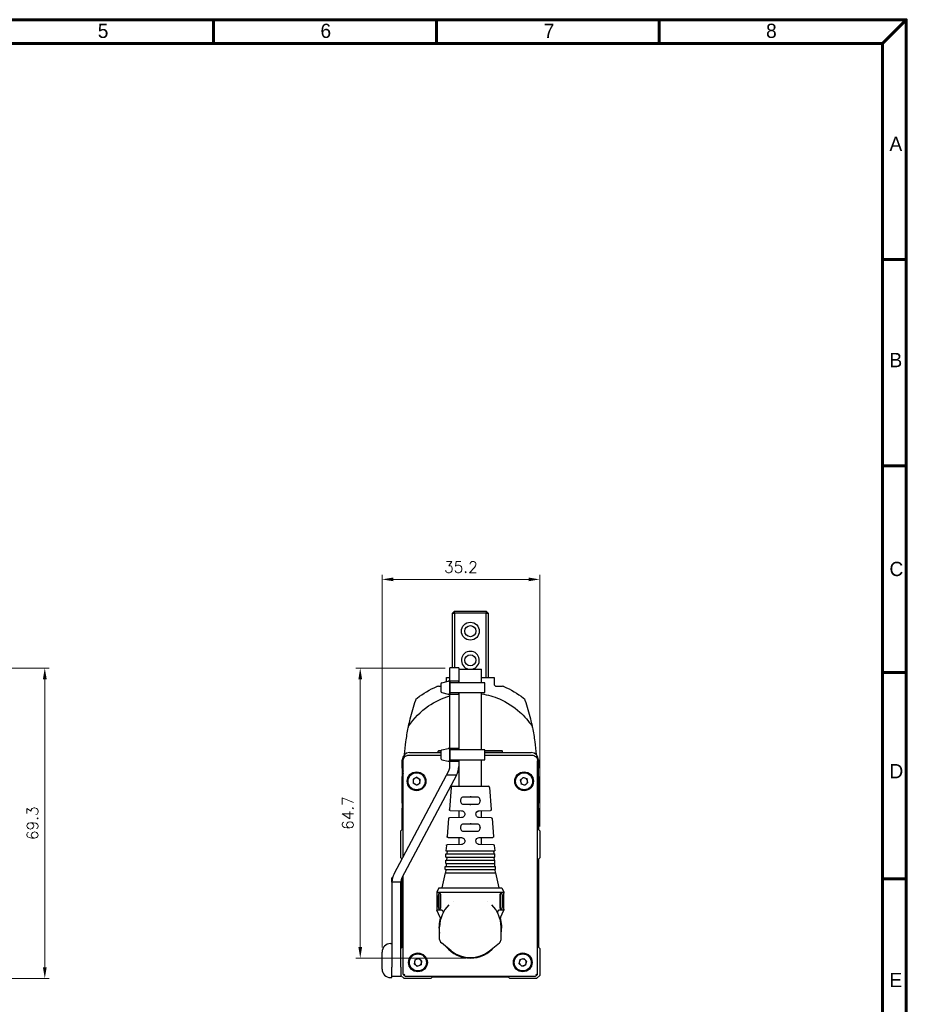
# Model space of a CAD drawing. Header units: millimetres. Extents: x 399 to 6076, y -1991 to 1602.
# Tile 111 of 256: x 5340 to 5538, y -826 to -606. Entities that reach past the tile are written whole.
import ezdxf

# ---------------------------------------------------------------- set-up
doc = ezdxf.new("R2010")
doc.units = ezdxf.units.MM
doc.layers.add('AM_5', color=3, linetype='Continuous', lineweight=25)
doc.layers.add('可見 (ISO)', color=7, linetype='Continuous', lineweight=25)
doc.layers.add('BORDER', color=7, linetype='Continuous')
doc.styles.add('尺寸標註', font='romans.shx', dxfattribs={"bigfont": 'CHINESET.SHX'})
doc.styles.add('標題欄', font='txt')
doc.dimstyles.new('CNS1$0', dxfattribs={"dimtxt": 2.5, "dimasz": 2.5, "dimexe": 1, "dimexo": 1, "dimgap": 1.5, "dimtad": 1, "dimtoh": 1, "dimdec": 1, "dimdsep": 46, "dimtxsty": '尺寸標註', "dimcen": 0, "dimclrd": 2, "dimclre": 2, "dimclrt": 1, "dimadec": 0, "dimazin": 2, "dimtp": 0.1, "dimtm": 0.1, "dimtfac": 0.71, "dimtdec": 1, "dimtmove": 0, "dimatfit": 0, "dimfxl": 0, "dimlwd": 13, "dimlwe": 13, "dimarcsym": 0})

# ---------------------------------------------------------------- blocks, each defined once
blk = doc.blocks.new('A4-英文圖框-橫式')
at = {"layer": 'BORDER', "color": 123, "linetype": 'Continuous', "lineweight": 60, "ltscale": 25.4}
for p, q in [((2400.45, 183.5), (2400.45, 188.79)), ((2450.2, 183.5), (2450.2, 188.79)), ((2499.95, 183.5), (2499.95, 188.79)), ((2549.79, 183.5), (2555.09, 188.79)), ((2151.7, 183.5), (2549.79, 183.5)), ((2549.79, 183.5), (2549.79, -95.06)), ((2549.79, 135.31), (2555.09, 135.31)), ((2549.79, 89.23), (2555.09, 89.23)), ((2549.79, 43.16), (2555.09, 43.16)), ((2549.79, -2.91), (2555.09, -2.91))]:
    blk.add_line(p, q, dxfattribs=at)
blk.add_lwpolyline([(2151.7, 188.79), (2555.09, 188.79), (2555.09, -95.06), (2151.7, -95.06)], close=True, dxfattribs=at)
at = {"color": 60, "style": '標題欄'}
for s, p in [('5', (2374.61, 184.72)), ('6', (2424.32, 184.72)), ('7', (2474.15, 184.72)), ('8', (2523.79, 184.72)), ('A', (2551.33, 159.51)), ('B', (2551.33, 111.26)), ('C', (2551.33, 64.66)), ('D', (2551.33, 19.54)), ('E', (2551.33, -27.06))]:
    blk.add_text(s, height=3.18, dxfattribs=at).set_placement(p)
at = {"color": 3, "style": '標題欄'}
for s, p in [('7', (2474.15, 184.72)), ('A', (2551.33, 159.51)), ('B', (2551.33, 111.26)), ('C', (2551.33, 64.66)), ('D', (2551.33, 19.54)), ('E', (2551.33, -27.06))]:
    blk.add_text(s, height=3.18, dxfattribs=at).set_placement(p)
blk = doc.blocks.new('*D454')
at = {"layer": 'AM_5', "color": 2, "lineweight": 13}
for p, q in [((5334.71, -750.96), (5346.71, -750.96)), ((5345.71, -753.46), (5345.71, -817.74)), ((5302.14, -820.24), (5346.71, -820.24))]:
    blk.add_line(p, q, dxfattribs=at)
at = {"layer": 'AM_5', "color": 2}
for points in [[(5345.29, -753.46), (5346.13, -753.46), (5345.71, -750.96)], [(5345.29, -817.74), (5346.13, -817.74), (5345.71, -820.24)]]:
    blk.add_solid(points, dxfattribs=at)
at = {"layer": 'Defpoints', "color": 0}
for p in [(5333.71, -750.96), (5301.14, -820.24), (5345.71, -820.24)]:
    blk.add_point(p, dxfattribs=at)
at = {"layer": 'AM_5', "color": 1, "insert": (5342.96, -785.6), "char_height": 2.5, "attachment_point": 5, "rotation": 90, "style": '尺寸標註'}
blk.add_mtext('69.3', dxfattribs=at)
blk = doc.blocks.new('*D456')
at = {"layer": 'AM_5', "color": 2, "lineweight": 13}
for p, q in [((5421, -813.34), (5421, -730.19)), ((5453.7, -731.19), (5423.5, -731.19)), ((5456.2, -786.29), (5456.2, -730.19))]:
    blk.add_line(p, q, dxfattribs=at)
at = {"layer": 'AM_5', "color": 2}
for points in [[(5423.5, -730.77), (5423.5, -731.6), (5421, -731.19)], [(5453.7, -730.77), (5453.7, -731.6), (5456.2, -731.19)]]:
    blk.add_solid(points, dxfattribs=at)
at = {"layer": 'Defpoints', "color": 0}
for p in [(5421, -731.19), (5456.2, -787.29), (5421, -814.34)]:
    blk.add_point(p, dxfattribs=at)
at = {"layer": 'AM_5', "color": 1, "insert": (5438.6, -728.44), "char_height": 2.5, "attachment_point": 5, "style": '尺寸標註'}
blk.add_mtext('35.2', dxfattribs=at)
blk = doc.blocks.new('*D457')
at = {"layer": 'AM_5', "color": 2, "lineweight": 13}
for p, q in [((5435.11, -750.96), (5415.12, -750.96)), ((5416.12, -753.46), (5416.12, -813.19)), ((5439.7, -815.69), (5415.12, -815.69))]:
    blk.add_line(p, q, dxfattribs=at)
at = {"layer": 'AM_5', "color": 2}
for points in [[(5415.71, -753.46), (5416.54, -753.46), (5416.12, -750.96)], [(5415.71, -813.19), (5416.54, -813.19), (5416.12, -815.69)]]:
    blk.add_solid(points, dxfattribs=at)
at = {"layer": 'Defpoints', "color": 0}
for p in [(5436.11, -750.96), (5416.12, -815.69), (5440.7, -815.69)]:
    blk.add_point(p, dxfattribs=at)
at = {"layer": 'AM_5', "color": 1, "insert": (5413.37, -783.32), "char_height": 2.5, "attachment_point": 5, "rotation": 90, "style": '尺寸標註'}
blk.add_mtext('64.7', dxfattribs=at)

msp = doc.modelspace()

# ---------------------------------------------------------------- linework, layer by layer
for p, q in [((5434.11, -754.539), (5434.11, -756.139)), ((5434.351, -754.244), (5435.751, -753.9)), ((5436.11, -754.194), (5436.11, -756.484)), ((5434.325, -756.427), (5435.725, -756.772)), ((5434.11, -769.539), (5434.11, -771.139)), ((5434.351, -769.244), (5435.751, -768.9)), ((5436.11, -769.194), (5436.11, -771.484)), ((5434.325, -771.427), (5435.725, -771.772))]:
    msp.add_line(p, q)
for points in [[(5436.11, -754.237), (5436.11, -756.441), (5443.903, -756.441), (5443.903, -754.237)], [(5436.11, -769.237), (5436.11, -771.441), (5443.903, -771.441), (5443.903, -769.237)]]:
    msp.add_lwpolyline(points, close=True)
for centre, start, end in [((5434.41, -754.539), 101.30993, 180), ((5435.81, -754.194), 0, 101.30993), ((5434.41, -756.139), 180, 253.67936), ((5435.81, -756.484), 253.67936, 0), ((5435.81, -769.194), 0, 101.30993), ((5434.41, -769.539), 101.30993, 180), ((5434.41, -771.139), 180, 253.67936), ((5435.81, -771.484), 253.67936, 0)]:
    msp.add_arc(centre, 0.3, start, end)
at = {"layer": '可見 (ISO)'}
for p, q in [((5436.699, -738.742), (5437.199, -738.242)), ((5436.699, -750.958), (5436.699, -738.742)), ((5436.699, -738.742), (5437.199, -738.742)), ((5437.199, -738.242), (5444.199, -738.242)), ((5437.199, -738.742), (5437.199, -738.242)), ((5444.199, -738.742), (5437.199, -738.742)), ((5437.199, -738.742), (5437.199, -750.958)), ((5444.199, -738.242), (5444.199, -738.742)), ((5444.199, -738.242), (5444.699, -738.742)), ((5444.199, -753.042), (5444.199, -738.742)), ((5444.199, -738.742), (5444.699, -738.742)), ((5444.699, -738.742), (5444.699, -753.042)), ((5436.11, -751.958), (5436.11, -750.958)), ((5438.11, -750.958), (5436.11, -750.958)), ((5438.11, -750.958), (5438.11, -751.958)), ((5438.199, -751.192), (5443.199, -751.192)), ((5438.199, -754.237), (5438.199, -751.192)), ((5443.199, -754.237), (5443.199, -751.192)), ((5435.399, -753.986), (5435.399, -753.042)), ((5435.399, -753.042), (5435.868, -753.042)), ((5435.868, -753.042), (5436.11, -753.042)), ((5436.11, -753.539), (5436.11, -751.958)), ((5438.11, -751.958), (5438.11, -753.539)), ((5438.11, -753.042), (5438.199, -753.042)), ((5443.199, -753.042), (5445.529, -753.042)), ((5445.529, -753.042), (5445.999, -753.042)), ((5445.999, -753.042), (5445.999, -754.542)), ((5433.594, -755.042), (5434.11, -755.042)), ((5436.11, -753.839), (5436.11, -753.539)), ((5436.11, -753.839), (5438.11, -753.839)), ((5436.11, -753.839), (5436.11, -754.139)), ((5436.11, -756.539), (5436.11, -754.139)), ((5438.11, -753.539), (5438.11, -753.839)), ((5438.11, -754.139), (5438.11, -753.839)), ((5438.11, -754.139), (5438.11, -754.237)), ((5446.499, -755.042), (5447.803, -755.042)), ((5436.11, -756.539), (5436.11, -756.839)), ((5436.11, -757.139), (5436.11, -756.839)), ((5438.11, -756.839), (5436.11, -756.839)), ((5436.11, -768.539), (5436.11, -757.139)), ((5438.11, -756.441), (5438.11, -756.539)), ((5438.11, -756.839), (5438.11, -756.539)), ((5438.11, -756.839), (5438.11, -757.139)), ((5438.11, -757.139), (5438.11, -768.539)), ((5438.199, -769.237), (5438.199, -756.441)), ((5443.199, -769.237), (5443.199, -756.441)), ((5436.11, -768.839), (5436.11, -768.539)), ((5436.11, -768.839), (5436.11, -769.139)), ((5436.11, -768.839), (5438.11, -768.839)), ((5438.11, -767.242), (5438.199, -767.242)), ((5438.11, -768.539), (5438.11, -768.839)), ((5438.11, -769.139), (5438.11, -768.839)), ((5427.099, -769.842), (5434.11, -769.842)), ((5433.699, -769.342), (5433.499, -769.542)), ((5433.499, -769.842), (5433.499, -769.542)), ((5434.11, -769.542), (5433.499, -769.542)), ((5433.699, -769.342), (5434.183, -769.342)), ((5436.11, -771.539), (5436.11, -769.139)), ((5438.11, -769.139), (5438.11, -769.237)), ((5444.099, -769.342), (5443.899, -769.542)), ((5447.899, -769.542), (5443.899, -769.542)), ((5443.899, -769.842), (5443.899, -769.542)), ((5443.903, -769.842), (5454.299, -769.842)), ((5444.099, -769.342), (5447.699, -769.342)), ((5447.699, -769.342), (5447.899, -769.542)), ((5447.899, -769.842), (5447.899, -769.542)), ((5425.499, -773.325), (5425.499, -771.442)), ((5425.682, -793.072), (5425.682, -771.675)), ((5436.11, -771.539), (5436.11, -771.839)), ((5436.11, -772.139), (5436.11, -771.839)), ((5438.11, -771.839), (5436.11, -771.839)), ((5436.11, -772.961), (5436.11, -772.139)), ((5438.11, -771.441), (5438.11, -771.539)), ((5438.11, -771.839), (5438.11, -771.539)), ((5438.11, -771.839), (5438.11, -772.139)), ((5438.11, -772.139), (5438.11, -772.961)), ((5438.199, -777.331), (5438.199, -771.441)), ((5443.199, -777.331), (5443.199, -771.441)), ((5455.715, -819.259), (5455.715, -771.675)), ((5455.899, -771.442), (5455.899, -773.325)), ((5423.667, -796.861), (5435.376, -774.839)), ((5437.641, -774.839), (5425.433, -797.8)), ((5425.499, -773.325), (5425.499, -775.158)), ((5425.499, -781.142), (5425.499, -775.158)), ((5428.744, -775.351), (5427.95, -775.757)), ((5428.744, -775.351), (5429.493, -775.836)), ((5435.376, -774.839), (5435.876, -773.9)), ((5437.641, -774.839), (5435.376, -774.839)), ((5451.846, -775.979), (5452.499, -775.372)), ((5452.499, -775.372), (5453.352, -775.635)), ((5455.899, -775.158), (5455.899, -773.325)), ((5455.899, -775.158), (5455.899, -781.142)), ((5427.95, -775.757), (5427.904, -776.648)), ((5428.653, -777.133), (5427.904, -776.648)), ((5429.447, -776.727), (5428.653, -777.133)), ((5429.447, -776.727), (5429.493, -775.836)), ((5436.426, -777.606), (5436.014, -782.553)), ((5436.725, -777.331), (5444.672, -777.331)), ((5444.971, -777.606), (5445.383, -782.553)), ((5451.846, -775.979), (5452.045, -776.849)), ((5452.898, -777.111), (5452.045, -776.849)), ((5452.898, -777.111), (5453.551, -776.504)), ((5453.551, -776.504), (5453.352, -775.635)), ((5440.699, -779.578), (5440.699, -779.795)), ((5440.699, -779.795), (5440.699, -779.81)), ((5425.499, -781.142), (5425.499, -782.142)), ((5438.516, -780.534), (5438.516, -780.608)), ((5440.699, -781.348), (5440.699, -781.332)), ((5440.699, -781.532), (5440.699, -781.348)), ((5442.881, -780.534), (5442.881, -780.608)), ((5455.899, -782.142), (5455.899, -781.142)), ((5425.682, -782.142), (5425.499, -782.142)), ((5425.682, -782.242), (5425.499, -782.242)), ((5425.499, -786.992), (5425.499, -782.242)), ((5436.211, -782.769), (5438.709, -782.804)), ((5438.199, -784.345), (5438.199, -782.797)), ((5439.449, -783.554), (5439.449, -783.588)), ((5441.949, -783.588), (5441.949, -783.554)), ((5442.688, -782.804), (5445.187, -782.769)), ((5443.199, -784.345), (5443.199, -782.797)), ((5455.899, -782.142), (5455.715, -782.142)), ((5455.715, -782.242), (5455.899, -782.242)), ((5455.899, -782.242), (5455.899, -786.992)), ((5435.847, -784.558), (5435.515, -788.546)), ((5438.709, -784.338), (5436.044, -784.375)), ((5440.699, -785.79), (5440.699, -785.81)), ((5445.353, -784.375), (5442.688, -784.338)), ((5445.55, -784.558), (5445.882, -788.546)), ((5425.199, -787.292), (5425.499, -786.992)), ((5425.199, -793.292), (5425.199, -787.292)), ((5438.516, -786.534), (5438.516, -786.608)), ((5440.699, -787.353), (5440.699, -787.332)), ((5440.699, -787.536), (5440.699, -787.353)), ((5442.881, -786.527), (5442.881, -786.608)), ((5455.899, -786.992), (5456.199, -787.292)), ((5456.199, -787.292), (5456.199, -793.292)), ((5435.347, -790.565), (5435.249, -791.752)), ((5438.709, -790.338), (5435.544, -790.382)), ((5435.712, -788.762), (5438.709, -788.804)), ((5438.199, -790.345), (5438.199, -788.797)), ((5439.449, -789.554), (5439.449, -789.588)), ((5441.949, -789.588), (5441.949, -789.554)), ((5442.688, -788.804), (5445.685, -788.762)), ((5445.853, -790.382), (5442.688, -790.338)), ((5443.199, -790.345), (5443.199, -788.797)), ((5446.05, -790.565), (5446.149, -791.752)), ((5435.249, -791.752), (5446.149, -791.752)), ((5435.249, -792.452), (5446.149, -792.452)), ((5435.249, -793.152), (5435.249, -792.452)), ((5435.516, -791.752), (5435.467, -792.452)), ((5445.881, -791.752), (5445.93, -792.452)), ((5446.149, -793.152), (5446.149, -792.452)), ((5425.438, -793.531), (5425.199, -793.292)), ((5435.074, -795.252), (5446.324, -795.252)), ((5435.074, -795.952), (5435.074, -795.252)), ((5435.199, -793.852), (5446.199, -793.852)), ((5435.199, -794.552), (5435.199, -793.852)), ((5435.199, -794.552), (5446.199, -794.552)), ((5435.249, -793.152), (5446.149, -793.152)), ((5435.32, -794.552), (5435.271, -795.252)), ((5435.418, -793.152), (5435.369, -793.852)), ((5445.979, -793.152), (5446.028, -793.852)), ((5446.077, -794.552), (5446.126, -795.252)), ((5446.199, -794.552), (5446.199, -793.852)), ((5446.324, -795.952), (5446.324, -795.252)), ((5456.199, -793.292), (5455.899, -793.592)), ((5455.899, -793.592), (5455.899, -813.245)), ((5425.682, -819.259), (5425.682, -797.332)), ((5435.074, -796.652), (5434.324, -799.992)), ((5435.074, -795.952), (5446.324, -795.952)), ((5435.074, -796.652), (5446.324, -796.652)), ((5435.222, -795.952), (5435.174, -796.652)), ((5446.175, -795.952), (5446.224, -796.652)), ((5446.324, -796.652), (5447.074, -799.992)), ((5423.325, -797.742), (5423.199, -797.742)), ((5423.199, -798.739), (5423.199, -797.742)), ((5423.199, -798.739), (5423.199, -817.742)), ((5425.199, -798.739), (5423.199, -798.739)), ((5425.199, -817.742), (5425.199, -798.739)), ((5425.499, -813.245), (5425.499, -797.676)), ((5433.699, -799.992), (5433.199, -800.992)), ((5433.199, -800.992), (5448.199, -800.992)), ((5433.199, -800.992), (5433.199, -801.192)), ((5433.215, -801.692), (5433.215, -804.292)), ((5433.627, -804.292), (5433.627, -801.692)), ((5433.699, -799.992), (5447.699, -799.992)), ((5433.947, -804.292), (5433.947, -801.692)), ((5434.065, -801.692), (5434.065, -804.292)), ((5447.332, -804.292), (5447.332, -801.692)), ((5447.451, -804.292), (5447.451, -801.692)), ((5447.699, -799.992), (5448.199, -800.992)), ((5447.77, -801.692), (5447.77, -804.292)), ((5448.182, -804.292), (5448.182, -801.692)), ((5448.199, -800.992), (5448.199, -801.192)), ((5436.904, -803.097), (5436.904, -803.097)), ((5444.493, -803.097), (5444.493, -803.097)), ((5433.199, -804.792), (5433.199, -804.992)), ((5434.336, -804.992), (5433.199, -804.992)), ((5433.938, -806.59), (5433.199, -804.992)), ((5434.934, -804.992), (5434.934, -804.992)), ((5446.463, -804.992), (5446.463, -804.992)), ((5448.199, -804.992), (5447.061, -804.992)), ((5447.459, -806.59), (5448.199, -804.992)), ((5448.199, -804.792), (5448.199, -804.992)), ((5433.849, -811.51), (5433.849, -808.692)), ((5447.549, -811.51), (5447.549, -808.692)), ((5422.899, -812.442), (5423.199, -812.442)), ((5436.429, -814.049), (5434.225, -812.292)), ((5444.968, -814.049), (5447.172, -812.292)), ((5420.999, -818.142), (5420.999, -814.342)), ((5425.199, -813.545), (5425.499, -813.245)), ((5455.899, -813.245), (5456.199, -813.545)), ((5456.199, -813.545), (5456.199, -819.545)), ((5428.301, -816.086), (5428.168, -816.968)), ((5428.168, -816.968), (5428.866, -817.524)), ((5428.301, -816.086), (5429.131, -815.76)), ((5429.696, -817.198), (5428.866, -817.524)), ((5429.829, -816.316), (5429.131, -815.76)), ((5429.829, -816.316), (5429.696, -817.198)), ((5451.761, -816.018), (5451.54, -816.882)), ((5451.54, -816.882), (5452.177, -817.506)), ((5451.761, -816.018), (5452.62, -815.778)), ((5453.258, -816.401), (5452.62, -815.778)), ((5453.258, -816.401), (5453.036, -817.265)), ((5423.199, -819.742), (5423.199, -817.742)), ((5425.199, -817.742), (5425.199, -819.742)), ((5430.917, -817.749), (5430.917, -817.749)), ((5453.036, -817.265), (5452.177, -817.506)), ((5422.899, -820.042), (5423.199, -820.042)), ((5423.199, -819.742), (5425.199, -819.742)), ((5423.199, -820.042), (5423.199, -819.742)), ((5425.896, -820.242), (5425.199, -819.545)), ((5431.896, -820.242), (5425.896, -820.242)), ((5432.196, -819.942), (5431.896, -820.242)), ((5449.201, -819.942), (5432.196, -819.942)), ((5449.501, -820.242), (5449.201, -819.942)), ((5455.501, -820.242), (5449.501, -820.242)), ((5456.199, -819.545), (5455.501, -820.242))]:
    msp.add_line(p, q, dxfattribs=at)
for centre, radius in [((5440.699, -742.742), 2), ((5440.699, -742.742), 1.25), ((5440.699, -749.242), 1.25), ((5428.699, -776.242), 2.1), ((5428.699, -776.242), 1.9), ((5452.699, -776.242), 2.1), ((5452.699, -776.242), 1.9), ((5428.999, -816.642), 2.1), ((5428.999, -816.642), 1.9), ((5452.399, -816.642), 2.1), ((5452.399, -816.642), 1.9)]:
    msp.add_circle(centre, radius, dxfattribs=at)
for centre, radius, start, end in [((5440.699, -749.242), 2, 282.83857, 257.16143), ((5427.099, -771.442), 1.6, 90, 180), ((5454.299, -771.442), 1.6, 0, 90), ((5434.11, -772.961), 2, 332, 0), ((5434.11, -772.961), 4, 332, 0), ((5428.699, -776.242), 0.772, 57.0656, 117.0656), ((5452.699, -776.242), 0.772, 72.89512, 132.89512), ((5428.699, -776.242), 0.773, 177.0656, 237.0656), ((5428.699, -776.242), 0.772, 117.0656, 177.0656), ((5428.699, -776.242), 0.772, 237.0656, 297.0656), ((5428.699, -776.242), 0.772, 297.0656, 357.0656), ((5428.699, -776.242), 0.772, 357.0656, 57.0656), ((5436.725, -777.631), 0.3, 90, 175.2432), ((5444.672, -777.631), 0.3, 4.7568, 90), ((5452.699, -776.242), 0.772, 132.89512, 192.89512), ((5452.699, -776.242), 0.772, 192.89512, 252.89512), ((5452.699, -776.242), 0.772, 252.89512, 312.89512), ((5452.699, -776.242), 0.773, 12.89512, 72.89512), ((5452.699, -776.242), 0.772, 312.89512, 12.89512), ((5427.199, -798.739), 4, 152, 180), ((5427.199, -798.739), 2, 152, 180), ((5440.699, -808.692), 6.85, 134.24562, 180), ((5440.699, -808.692), 6.85, 0, 45.75438), ((5440.699, -808.692), 7, 163.55747, 191.88264), ((5440.699, -808.692), 7, 348.11736, 16.44361), ((5422.899, -814.342), 1.9, 90, 180), ((5434.849, -811.51), 1, 180, 231.44505), ((5446.549, -811.51), 1, 308.55495, 0), ((5440.699, -808.692), 7, 219.56242, 320.43758), ((5440.699, -808.692), 6.85, 231.44505, 308.55495), ((5428.999, -816.642), 0.773, 171.43262, 231.43262), ((5428.999, -816.642), 0.773, 111.43262, 171.43262), ((5428.999, -816.642), 0.773, 51.43262, 111.43262), ((5428.999, -816.642), 0.773, 291.43262, 351.43262), ((5428.999, -816.642), 0.773, 351.43262, 51.43262), ((5452.399, -816.642), 0.772, 165.63629, 225.63629), ((5452.399, -816.642), 0.772, 105.63629, 165.63629), ((5452.399, -816.642), 0.772, 225.63629, 285.63629), ((5452.399, -816.642), 0.772, 45.63629, 105.63629), ((5452.399, -816.642), 0.772, 285.63629, 345.63629), ((5452.399, -816.642), 0.772, 345.63629, 45.63629), ((5422.899, -818.142), 1.9, 180, 270), ((5428.999, -816.642), 0.773, 231.43262, 291.43262)]:
    msp.add_arc(centre, radius, start, end, dxfattribs=at)
for centre, major_axis, ratio, start_param, end_param in [((5433.714, -756.646), (-0.315, 1.585), 0.7835959, 6.1286413, 6.4395151), ((5447.685, -756.634), (0.313, 1.574), 0.7865967, 6.1262564, 6.4383015), ((5426.93, -770.923), (-0.001, 0.5), 0.1513074, 6.2655287, 6.2831854), ((5454.468, -770.923), (0.001, 0.5), 0.1513074, 0, 0.0176566), ((5440.698, -779.832), (2.5, -0.035), 0.0087257, 1.5707818, 2.2327913), ((5440.699, -779.832), (2.5, 0.035), 0.0087257, 0.9088014, 1.5708108), ((5440.698, -781.31), (-2.5, -0.035), 0.0087257, 0.9088014, 1.5708108), ((5440.699, -781.31), (-2.5, 0.035), 0.0087257, 1.5707818, 2.2327913), ((5440.698, -785.832), (2.5, -0.035), 0.0087257, 1.5707818, 2.2327913), ((5440.699, -785.832), (2.5, 0.044), 0.0087242, 0.9086288, 1.570644), ((5440.698, -787.31), (-2.5, -0.035), 0.0087257, 0.9088014, 1.5708108), ((5440.699, -787.31), (-2.5, 0.035), 0.0087257, 1.5707818, 2.2327913), ((5426.182, -819.759), (-0.5, 0.5), 0.0174471, 0.0174613, 0.9648222), ((5455.215, -819.759), (-0.5, -0.5), 0.0174524, 2.1768004, 3.1241367)]:
    msp.add_ellipse(centre, major_axis=major_axis, ratio=ratio, start_param=start_param, end_param=end_param, dxfattribs=at)
for points in [[(5428.838, -757.655), (5430.184, -756.618), (5431.641, -755.772), (5433.209, -755.119)], [(5448.188, -755.119), (5449.756, -755.772), (5451.213, -756.618), (5452.559, -757.655)], [(5428.501, -758.126), (5428.564, -757.94), (5428.681, -757.775), (5428.838, -757.655)], [(5428.501, -758.126), (5428.564, -757.94), (5428.681, -757.775), (5428.838, -757.655)], [(5438.11, -756.746), (5438.139, -756.741), (5438.169, -756.736), (5438.199, -756.732)], [(5452.559, -757.655), (5452.716, -757.775), (5452.833, -757.94), (5452.896, -758.126)], [(5452.559, -757.655), (5452.716, -757.775), (5452.833, -757.94), (5452.896, -758.126)], [(5427.276, -762.333), (5427.623, -760.913), (5428.031, -759.512), (5428.501, -758.126)], [(5452.896, -758.126), (5453.366, -759.512), (5453.774, -760.913), (5454.121, -762.333)], [(5426.911, -763.942), (5426.914, -763.931), (5426.916, -763.92), (5426.918, -763.908)], [(5426.911, -763.942), (5426.914, -763.931), (5426.916, -763.92), (5426.918, -763.908)], [(5426.918, -763.908), (5427.03, -763.377), (5427.15, -762.851), (5427.276, -762.333)], [(5454.121, -762.333), (5454.247, -762.851), (5454.367, -763.377), (5454.479, -763.908)], [(5454.479, -763.908), (5454.481, -763.92), (5454.483, -763.931), (5454.486, -763.942)], [(5454.479, -763.908), (5454.481, -763.92), (5454.483, -763.931), (5454.486, -763.942)], [(5426.93, -770.423), (5429.311, -770.417), (5431.707, -770.412), (5434.11, -770.409)], [(5443.903, -770.406), (5447.44, -770.408), (5450.969, -770.414), (5454.468, -770.423)], [(5434.611, -805.399), (5434.611, -805.399), (5434.611, -805.399), (5434.611, -805.399)]]:
    msp.add_open_spline(points, degree=3, dxfattribs=at)
for points, knots in [([(5445.999, -754.542), (5445.999, -754.605), (5446.011, -754.669), (5446.035, -754.729), (5446.056, -754.782), (5446.088, -754.834), (5446.13, -754.879), (5446.133, -754.883), (5446.137, -754.887), (5446.141, -754.891), (5446.183, -754.934), (5446.236, -754.972), (5446.295, -754.998), (5446.358, -755.027), (5446.429, -755.042), (5446.499, -755.042)], [0, 0, 0, 0, 0.00022361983, 0.00022361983, 0.00022361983, 0.00042230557, 0.00042230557, 0.00042230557, 0.00043923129, 0.00043923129, 0.00043923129, 0.00063345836, 0.00063345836, 0.00063345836, 0.00084461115, 0.00084461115, 0.00084461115, 0.00084461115]), ([(5426.911, -763.942), (5428.134, -762.222), (5429.616, -760.628), (5432.8, -758.445), (5434.425, -757.68), (5436.11, -757.192)], [0, 0, 0, 0, 0.6331429, 0.6331429, 1.1579303, 1.1579303, 1.1579303, 1.1579303]), ([(5443.199, -756.731), (5444.575, -756.944), (5445.932, -757.33), (5448.86, -758.583), (5450.416, -759.578), (5452.787, -761.715), (5453.679, -762.807), (5454.486, -763.942)], [1.871191, 1.871191, 1.871191, 1.871191, 2.2870817, 2.2870817, 2.8266207, 2.8266207, 3.2444598, 3.2444598, 3.2444598, 3.2444598]), ([(5426.003, -770.276), (5426.078, -769.319), (5426.181, -768.363), (5426.455, -766.359), (5426.633, -765.31), (5426.844, -764.268)], [0.03046938, 0.03046938, 0.03046938, 0.03046938, 0.3193476, 0.3193476, 0.63864649, 0.63864649, 0.63864649, 0.63864649]), ([(5426.844, -764.268), (5426.859, -764.197), (5426.873, -764.129), (5426.893, -764.031), (5426.9, -763.995), (5426.909, -763.953), (5426.911, -763.942), (5426.911, -763.942)], [-0.124732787, -0.124732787, -0.124732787, -0.124732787, -0.098290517, -0.098290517, -0.078358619, -0.078358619, -0.062367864, -0.062367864, -0.062367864, -0.062367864]), ([(5454.486, -763.942), (5454.486, -763.942), (5454.486, -763.942), (5454.486, -763.942), (5454.488, -763.953), (5454.497, -763.996), (5454.505, -764.032), (5454.525, -764.13), (5454.539, -764.198), (5454.553, -764.268)], [-0.062367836, -0.062367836, -0.062367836, -0.062367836, -0.062321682, -0.062321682, -0.04628046, -0.04628046, -0.026305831, -0.026305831, -0.000001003, -0.000001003, -0.000001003, -0.000001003]), ([(5454.553, -764.268), (5454.764, -765.31), (5454.942, -766.359), (5455.216, -768.364), (5455.319, -769.319), (5455.394, -770.276)], [0.000001, 0.000001, 0.000001, 0.000001, 0.31935308, 0.31935308, 0.60820136, 0.60820136, 0.60820136, 0.60820136]), ([(5425.682, -771.675), (5425.682, -771.543), (5425.703, -771.409), (5425.787, -771.154), (5425.851, -771.031), (5425.953, -770.896), (5425.974, -770.87), (5426.063, -770.769), (5426.139, -770.702), (5426.334, -770.567), (5426.461, -770.507), (5426.701, -770.439), (5426.815, -770.423), (5426.928, -770.423)], [0, 0, 0, 0, 0.03967403, 0.03967403, 0.08037187, 0.08037187, 0.09040879, 0.09040879, 0.12071236, 0.12071236, 0.16174628, 0.16174628, 0.19585055, 0.19585055, 0.19585055, 0.19585055]), ([(5454.469, -770.423), (5454.601, -770.423), (5454.735, -770.445), (5454.989, -770.53), (5455.113, -770.596), (5455.275, -770.719), (5455.326, -770.764), (5455.395, -770.837), (5455.417, -770.863), (5455.502, -770.968), (5455.557, -771.056), (5455.657, -771.273), (5455.695, -771.409), (5455.713, -771.589), (5455.715, -771.632), (5455.715, -771.675)], [0, 0, 0, 0, 0.0398175, 0.0398175, 0.08085012, 0.08085012, 0.1010636, 0.1010636, 0.1112045, 0.1112045, 0.14182092, 0.14182092, 0.18303135, 0.18303135, 0.19591746, 0.19591746, 0.19591746, 0.19591746]), ([(5439.162, -779.793), (5439.027, -779.792), (5438.884, -779.819), (5438.73, -779.918), (5438.675, -779.974), (5438.599, -780.095), (5438.567, -780.173), (5438.526, -780.347), (5438.516, -780.443), (5438.516, -780.534)], [1.02693899, 1.02693899, 1.02693899, 1.02693899, 1.07774763, 1.07774763, 1.10472953, 1.10472953, 1.13199978, 1.13199978, 1.15927002, 1.15927002, 1.15927002, 1.15927002]), ([(5442.881, -780.534), (5442.881, -780.443), (5442.871, -780.347), (5442.83, -780.173), (5442.799, -780.095), (5442.722, -779.974), (5442.667, -779.918), (5442.513, -779.819), (5442.37, -779.792), (5442.235, -779.793)], [0.57963504, 0.57963504, 0.57963504, 0.57963504, 0.60690528, 0.60690528, 0.63417553, 0.63417553, 0.66115743, 0.66115743, 0.71196607, 0.71196607, 0.71196607, 0.71196607]), ([(5438.516, -780.608), (5438.516, -780.699), (5438.526, -780.795), (5438.567, -780.97), (5438.599, -781.048), (5438.675, -781.169), (5438.73, -781.224), (5438.884, -781.323), (5439.027, -781.349), (5439.162, -781.349)], [0, 0, 0, 0, 0.0273214, 0.0273214, 0.0546428, 0.0546428, 0.08158389, 0.08158389, 0.13233589, 0.13233589, 0.13233589, 0.13233589]), ([(5442.235, -781.349), (5442.37, -781.349), (5442.513, -781.323), (5442.667, -781.224), (5442.722, -781.169), (5442.798, -781.048), (5442.83, -780.97), (5442.871, -780.795), (5442.881, -780.699), (5442.881, -780.608)], [0.44729914, 0.44729914, 0.44729914, 0.44729914, 0.49805114, 0.49805114, 0.52499224, 0.52499224, 0.55231364, 0.55231364, 0.57963504, 0.57963504, 0.57963504, 0.57963504]), ([(5436.211, -782.769), (5436.198, -782.769), (5436.185, -782.768), (5436.147, -782.76), (5436.121, -782.749), (5436.078, -782.719), (5436.059, -782.699), (5436.03, -782.654), (5436.02, -782.628), (5436.013, -782.586), (5436.013, -782.569), (5436.014, -782.553)], [0, 0, 0, 0, 0.003801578, 0.003801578, 0.011767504, 0.011767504, 0.019733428, 0.019733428, 0.027699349, 0.027699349, 0.032618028, 0.032618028, 0.032618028, 0.032618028]), ([(5438.709, -782.804), (5438.8, -782.805), (5438.894, -782.824), (5438.981, -782.859), (5439.068, -782.895), (5439.151, -782.948), (5439.221, -783.016), (5439.291, -783.084), (5439.349, -783.167), (5439.388, -783.26), (5439.428, -783.352), (5439.449, -783.453), (5439.449, -783.554)], [0, 0, 0, 0, 0.25, 0.25, 0.25, 0.5, 0.5, 0.5, 0.75, 0.75, 0.75, 1, 1, 1, 1]), ([(5439.449, -783.588), (5439.449, -783.688), (5439.428, -783.789), (5439.389, -783.88), (5439.351, -783.972), (5439.293, -784.056), (5439.222, -784.125), (5439.152, -784.194), (5439.069, -784.247), (5438.98, -784.283), (5438.892, -784.319), (5438.799, -784.337), (5438.709, -784.338)], [0, 0, 0, 0, 0.25, 0.25, 0.25, 0.5, 0.5, 0.5, 0.75, 0.75, 0.75, 1, 1, 1, 1]), ([(5441.949, -783.554), (5441.949, -783.348), (5442.035, -783.152), (5442.318, -782.879), (5442.505, -782.807), (5442.688, -782.804)], [0, 0, 0, 0, 0.5, 0.5, 1, 1, 1, 1]), ([(5442.688, -784.338), (5442.598, -784.337), (5442.504, -784.318), (5442.416, -784.283), (5442.328, -784.247), (5442.244, -784.193), (5442.174, -784.124), (5442.104, -784.055), (5442.046, -783.971), (5442.008, -783.879), (5441.969, -783.788), (5441.949, -783.687), (5441.949, -783.588)], [0, 0, 0, 0, 0.25, 0.25, 0.25, 0.5, 0.5, 0.5, 0.75, 0.75, 0.75, 1, 1, 1, 1]), ([(5445.383, -782.553), (5445.385, -782.574), (5445.383, -782.596), (5445.373, -782.638), (5445.364, -782.658), (5445.341, -782.695), (5445.326, -782.711), (5445.292, -782.738), (5445.273, -782.749), (5445.242, -782.761), (5445.232, -782.764), (5445.209, -782.768), (5445.198, -782.769), (5445.187, -782.769)], [0, 0, 0, 0, 0.006414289, 0.006414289, 0.012918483, 0.012918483, 0.019419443, 0.019419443, 0.02592052, 0.02592052, 0.029248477, 0.029248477, 0.032674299, 0.032674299, 0.032674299, 0.032674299]), ([(5435.847, -784.558), (5435.849, -784.537), (5435.854, -784.516), (5435.871, -784.476), (5435.883, -784.457), (5435.912, -784.425), (5435.93, -784.411), (5435.967, -784.39), (5435.988, -784.382), (5436.021, -784.376), (5436.032, -784.375), (5436.044, -784.375)], [0, 0, 0, 0, 0.006422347, 0.006422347, 0.012926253, 0.012926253, 0.019427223, 0.019427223, 0.0259283, 0.0259283, 0.029357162, 0.029357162, 0.029357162, 0.029357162]), ([(5439.162, -785.793), (5439.027, -785.792), (5438.884, -785.819), (5438.73, -785.918), (5438.675, -785.974), (5438.599, -786.095), (5438.567, -786.173), (5438.526, -786.347), (5438.516, -786.443), (5438.516, -786.534)], [1.02693899, 1.02693899, 1.02693899, 1.02693899, 1.07774763, 1.07774763, 1.10472953, 1.10472953, 1.13199978, 1.13199978, 1.15927002, 1.15927002, 1.15927002, 1.15927002]), ([(5440.698, -785.574), (5440.698, -785.575), (5440.698, -785.587), (5440.698, -785.613), (5440.698, -785.623), (5440.698, -785.654), (5440.698, -785.674), (5440.698, -785.715), (5440.698, -785.735), (5440.699, -785.764), (5440.699, -785.774), (5440.699, -785.787), (5440.699, -785.79), (5440.699, -785.79)], [0, 0, 0, 0, 0.0002916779, 0.0002916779, 0.0004756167, 0.0004756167, 0.0008656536, 0.0008656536, 0.0013387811, 0.0013387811, 0.0017364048, 0.0017364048, 0.0021021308, 0.0021021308, 0.0021021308, 0.0021021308]), ([(5442.881, -786.527), (5442.881, -786.436), (5442.871, -786.34), (5442.83, -786.165), (5442.799, -786.087), (5442.723, -785.967), (5442.667, -785.911), (5442.513, -785.812), (5442.37, -785.787), (5442.235, -785.788)], [0.57965845, 0.57965845, 0.57965845, 0.57965845, 0.60690808, 0.60690808, 0.63415772, 0.63415772, 0.66112017, 0.66112017, 0.71191188, 0.71191188, 0.71191188, 0.71191188]), ([(5445.353, -784.375), (5445.361, -784.375), (5445.368, -784.376), (5445.382, -784.377), (5445.39, -784.379), (5445.41, -784.384), (5445.423, -784.388), (5445.46, -784.405), (5445.482, -784.422), (5445.517, -784.461), (5445.531, -784.485), (5445.545, -784.526), (5445.549, -784.542), (5445.55, -784.558)], [0, 0, 0, 0, 0.002187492, 0.002187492, 0.004348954, 0.004348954, 0.008496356, 0.008496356, 0.016462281, 0.016462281, 0.024428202, 0.024428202, 0.029346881, 0.029346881, 0.029346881, 0.029346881]), ([(5435.712, -788.762), (5435.699, -788.762), (5435.686, -788.761), (5435.648, -788.753), (5435.623, -788.742), (5435.579, -788.712), (5435.56, -788.692), (5435.531, -788.647), (5435.522, -788.621), (5435.515, -788.579), (5435.514, -788.562), (5435.515, -788.546)], [0, 0, 0, 0, 0.003801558, 0.003801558, 0.011767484, 0.011767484, 0.019733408, 0.019733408, 0.02769933, 0.02769933, 0.032618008, 0.032618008, 0.032618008, 0.032618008]), ([(5438.516, -786.608), (5438.516, -786.699), (5438.526, -786.795), (5438.567, -786.97), (5438.599, -787.048), (5438.675, -787.169), (5438.73, -787.224), (5438.884, -787.323), (5439.027, -787.349), (5439.162, -787.349)], [0, 0, 0, 0, 0.0273214, 0.0273214, 0.0546428, 0.0546428, 0.08158389, 0.08158389, 0.13233589, 0.13233589, 0.13233589, 0.13233589]), ([(5442.235, -787.349), (5442.37, -787.349), (5442.513, -787.323), (5442.667, -787.224), (5442.722, -787.169), (5442.798, -787.048), (5442.83, -786.97), (5442.871, -786.795), (5442.881, -786.699), (5442.881, -786.608)], [0.44729914, 0.44729914, 0.44729914, 0.44729914, 0.49805114, 0.49805114, 0.52499224, 0.52499224, 0.55231364, 0.55231364, 0.57963504, 0.57963504, 0.57963504, 0.57963504]), ([(5445.882, -788.546), (5445.884, -788.567), (5445.882, -788.589), (5445.872, -788.631), (5445.863, -788.651), (5445.84, -788.688), (5445.825, -788.704), (5445.791, -788.732), (5445.772, -788.742), (5445.741, -788.754), (5445.73, -788.757), (5445.708, -788.761), (5445.697, -788.762), (5445.685, -788.762)], [0, 0, 0, 0, 0.006414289, 0.006414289, 0.012918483, 0.012918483, 0.019419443, 0.019419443, 0.02592052, 0.02592052, 0.029248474, 0.029248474, 0.032674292, 0.032674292, 0.032674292, 0.032674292]), ([(5435.347, -790.565), (5435.349, -790.544), (5435.354, -790.523), (5435.371, -790.483), (5435.383, -790.464), (5435.412, -790.432), (5435.43, -790.418), (5435.467, -790.397), (5435.488, -790.389), (5435.521, -790.383), (5435.532, -790.382), (5435.544, -790.382)], [0, 0, 0, 0, 0.006422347, 0.006422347, 0.012926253, 0.012926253, 0.019427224, 0.019427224, 0.0259283, 0.0259283, 0.029357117, 0.029357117, 0.029357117, 0.029357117]), ([(5438.709, -788.804), (5438.802, -788.805), (5438.896, -788.824), (5438.984, -788.86), (5439.071, -788.896), (5439.154, -788.95), (5439.224, -789.018), (5439.293, -789.087), (5439.35, -789.17), (5439.389, -789.262), (5439.428, -789.353), (5439.449, -789.454), (5439.449, -789.554)], [0, 0, 0, 0, 0.25, 0.25, 0.25, 0.5, 0.5, 0.5, 0.75, 0.75, 0.75, 1, 1, 1, 1]), ([(5439.449, -789.588), (5439.449, -789.687), (5439.428, -789.787), (5439.39, -789.878), (5439.352, -789.97), (5439.295, -790.054), (5439.225, -790.123), (5439.154, -790.191), (5439.072, -790.246), (5438.983, -790.282), (5438.894, -790.318), (5438.801, -790.337), (5438.709, -790.338)], [0, 0, 0, 0, 0.25, 0.25, 0.25, 0.5, 0.5, 0.5, 0.75, 0.75, 0.75, 1, 1, 1, 1]), ([(5441.949, -789.554), (5441.949, -789.35), (5442.034, -789.155), (5442.314, -788.881), (5442.503, -788.807), (5442.688, -788.804)], [0, 0, 0, 0, 0.5, 0.5, 1, 1, 1, 1]), ([(5442.688, -790.338), (5442.597, -790.337), (5442.502, -790.318), (5442.414, -790.282), (5442.325, -790.245), (5442.242, -790.191), (5442.172, -790.122), (5442.102, -790.053), (5442.045, -789.969), (5442.007, -789.878), (5441.968, -789.786), (5441.949, -789.687), (5441.949, -789.588)], [0, 0, 0, 0, 0.25, 0.25, 0.25, 0.5, 0.5, 0.5, 0.75, 0.75, 0.75, 1, 1, 1, 1]), ([(5445.853, -790.382), (5445.861, -790.382), (5445.868, -790.383), (5445.882, -790.384), (5445.889, -790.386), (5445.91, -790.39), (5445.923, -790.395), (5445.96, -790.412), (5445.982, -790.429), (5446.017, -790.468), (5446.031, -790.492), (5446.045, -790.533), (5446.048, -790.549), (5446.05, -790.565)], [0, 0, 0, 0, 0.002187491, 0.002187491, 0.004348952, 0.004348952, 0.008496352, 0.008496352, 0.016462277, 0.016462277, 0.024428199, 0.024428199, 0.029346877, 0.029346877, 0.029346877, 0.029346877]), ([(5433.199, -801.192), (5433.199, -801.192), (5433.199, -801.204), (5433.203, -801.255), (5433.205, -801.294), (5433.209, -801.383), (5433.211, -801.439), (5433.214, -801.562), (5433.215, -801.629), (5433.215, -801.692)], [0.075361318, 0.075361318, 0.075361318, 0.075361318, 0.094201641, 0.094201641, 0.113041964, 0.113041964, 0.1318823, 0.1318823, 0.150722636, 0.150722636, 0.150722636, 0.150722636]), ([(5433.627, -801.692), (5433.627, -801.628), (5433.632, -801.561), (5433.651, -801.437), (5433.665, -801.382), (5433.698, -801.293), (5433.72, -801.254), (5433.77, -801.204), (5433.798, -801.192), (5433.852, -801.192), (5433.882, -801.204), (5433.94, -801.255), (5433.967, -801.293), (5434.012, -801.381), (5434.031, -801.436), (5434.058, -801.559), (5434.065, -801.627), (5434.065, -801.692)], [0, 0, 0, 0, 0.01909951, 0.01909951, 0.03819901, 0.03819901, 0.05824073, 0.05824073, 0.07828245, 0.07828245, 0.09866717, 0.09866717, 0.11905189, 0.11905189, 0.13839006, 0.13839006, 0.15772823, 0.15772823, 0.15772823, 0.15772823]), ([(5433.997, -801.353), (5433.982, -801.394), (5433.97, -801.444), (5433.951, -801.56), (5433.947, -801.628), (5433.947, -801.692)], [0.280686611, 0.280686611, 0.280686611, 0.280686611, 0.297739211, 0.297739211, 0.316864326, 0.316864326, 0.316864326, 0.316864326]), ([(5447.332, -801.692), (5447.332, -801.627), (5447.339, -801.559), (5447.366, -801.436), (5447.386, -801.381), (5447.43, -801.293), (5447.457, -801.255), (5447.515, -801.204), (5447.545, -801.192), (5447.599, -801.192), (5447.627, -801.204), (5447.677, -801.254), (5447.699, -801.293), (5447.733, -801.382), (5447.747, -801.437), (5447.765, -801.561), (5447.77, -801.628), (5447.77, -801.692)], [0, 0, 0, 0, 0.01933817, 0.01933817, 0.03867634, 0.03867634, 0.05906106, 0.05906106, 0.07944578, 0.07944578, 0.0994875, 0.0994875, 0.11952922, 0.11952922, 0.13862872, 0.13862872, 0.15772823, 0.15772823, 0.15772823, 0.15772823]), ([(5447.451, -801.692), (5447.451, -801.628), (5447.446, -801.56), (5447.427, -801.444), (5447.415, -801.394), (5447.4, -801.353)], [0.158427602, 0.158427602, 0.158427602, 0.158427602, 0.177552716, 0.177552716, 0.194605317, 0.194605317, 0.194605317, 0.194605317]), ([(5448.182, -801.692), (5448.182, -801.629), (5448.183, -801.562), (5448.186, -801.439), (5448.188, -801.383), (5448.192, -801.294), (5448.195, -801.255), (5448.198, -801.204), (5448.199, -801.192), (5448.199, -801.192)], [0, 0, 0, 0, 0.018840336, 0.018840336, 0.037680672, 0.037680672, 0.056520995, 0.056520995, 0.075361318, 0.075361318, 0.075361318, 0.075361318]), ([(5433.215, -804.292), (5433.215, -804.355), (5433.214, -804.422), (5433.211, -804.545), (5433.209, -804.601), (5433.205, -804.69), (5433.203, -804.728), (5433.199, -804.779), (5433.199, -804.792), (5433.199, -804.792)], [0.150722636, 0.150722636, 0.150722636, 0.150722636, 0.169562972, 0.169562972, 0.188403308, 0.188403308, 0.207243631, 0.207243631, 0.226083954, 0.226083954, 0.226083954, 0.226083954]), ([(5434.065, -804.292), (5434.065, -804.354), (5434.059, -804.421), (5434.033, -804.541), (5434.014, -804.595), (5433.971, -804.686), (5433.943, -804.726), (5433.883, -804.779), (5433.853, -804.792), (5433.797, -804.792), (5433.769, -804.779), (5433.719, -804.727), (5433.696, -804.687), (5433.663, -804.597), (5433.65, -804.542), (5433.632, -804.421), (5433.627, -804.354), (5433.627, -804.292)], [0.15772076, 0.15772076, 0.15772076, 0.15772076, 0.17651774, 0.17651774, 0.19531472, 0.19531472, 0.2162376, 0.2162376, 0.23716049, 0.23716049, 0.25756711, 0.25756711, 0.27797373, 0.27797373, 0.29670763, 0.29670763, 0.31544152, 0.31544152, 0.31544152, 0.31544152]), ([(5433.947, -804.292), (5433.947, -804.354), (5433.951, -804.42), (5433.969, -804.538), (5433.982, -804.589), (5433.997, -804.631)], [0, 0, 0, 0, 0.018724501, 0.018724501, 0.036164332, 0.036164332, 0.036164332, 0.036164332]), ([(5434.336, -804.992), (5434.37, -804.992), (5434.407, -804.997), (5434.459, -805.024), (5434.477, -805.036), (5434.509, -805.069), (5434.523, -805.088), (5434.534, -805.112)], [0.000003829, 0.000003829, 0.000003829, 0.000003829, 0.019270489, 0.019270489, 0.029540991, 0.029540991, 0.038873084, 0.038873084, 0.038873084, 0.038873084]), ([(5434.534, -805.112), (5434.581, -805.208), (5434.606, -805.304), (5434.614, -805.478), (5434.601, -805.555), (5434.568, -805.636), (5434.563, -805.646), (5434.558, -805.655)], [-0.070670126, -0.070670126, -0.070670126, -0.070670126, -0.032952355, -0.032952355, 0, 0, 0.004719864, 0.004719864, 0.004719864, 0.004719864]), ([(5446.863, -805.112), (5446.816, -805.208), (5446.791, -805.304), (5446.783, -805.478), (5446.796, -805.555), (5446.829, -805.635), (5446.834, -805.645), (5446.839, -805.655)], [0.000001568, 0.000001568, 0.000001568, 0.000001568, 0.037733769, 0.037733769, 0.070683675, 0.070683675, 0.075426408, 0.075426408, 0.075426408, 0.075426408]), ([(5446.863, -805.112), (5446.874, -805.088), (5446.888, -805.069), (5446.92, -805.036), (5446.938, -805.024), (5446.99, -804.997), (5447.027, -804.992), (5447.061, -804.992)], [0.000001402, 0.000001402, 0.000001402, 0.000001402, 0.00932853, 0.00932853, 0.019592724, 0.019592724, 0.03886697, 0.03886697, 0.03886697, 0.03886697]), ([(5447.77, -804.292), (5447.77, -804.354), (5447.765, -804.421), (5447.747, -804.542), (5447.734, -804.597), (5447.701, -804.687), (5447.678, -804.727), (5447.628, -804.779), (5447.6, -804.792), (5447.545, -804.792), (5447.514, -804.779), (5447.455, -804.726), (5447.426, -804.686), (5447.383, -804.595), (5447.364, -804.541), (5447.338, -804.421), (5447.332, -804.354), (5447.332, -804.292)], [0.15772076, 0.15772076, 0.15772076, 0.15772076, 0.17645465, 0.17645465, 0.19518854, 0.19518854, 0.21559516, 0.21559516, 0.23600179, 0.23600179, 0.25692467, 0.25692467, 0.27784756, 0.27784756, 0.29664454, 0.29664454, 0.31544152, 0.31544152, 0.31544152, 0.31544152]), ([(5447.4, -804.631), (5447.415, -804.589), (5447.428, -804.538), (5447.446, -804.42), (5447.451, -804.354), (5447.451, -804.292)], [0.12226327, 0.12226327, 0.12226327, 0.12226327, 0.139703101, 0.139703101, 0.158427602, 0.158427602, 0.158427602, 0.158427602]), ([(5448.199, -804.792), (5448.199, -804.792), (5448.198, -804.779), (5448.195, -804.728), (5448.192, -804.69), (5448.188, -804.601), (5448.186, -804.545), (5448.183, -804.422), (5448.182, -804.355), (5448.182, -804.292)], [0.226083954, 0.226083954, 0.226083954, 0.226083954, 0.244924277, 0.244924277, 0.2637646, 0.2637646, 0.282604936, 0.282604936, 0.301445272, 0.301445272, 0.301445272, 0.301445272]), ([(5434.01, -807.215), (5434.01, -807.215), (5434.01, -807.215), (5434.009, -807.216), (5434.009, -807.216), (5434.009, -807.216), (5434.009, -807.217), (5434.009, -807.217), (5434.009, -807.218), (5434.009, -807.219), (5434.008, -807.22), (5434.008, -807.222), (5434.008, -807.222), (5434.008, -807.222), (5434.008, -807.222), (5434.008, -807.221), (5434.008, -807.221), (5434.009, -807.22), (5434.009, -807.219), (5434.009, -807.219), (5434.009, -807.218), (5434.009, -807.218), (5434.009, -807.217), (5434.009, -807.216), (5434.01, -807.214), (5434.011, -807.206), (5434.013, -807.2), (5434.016, -807.183), (5434.018, -807.173), (5434.022, -807.142), (5434.025, -807.121), (5434.03, -807.059), (5434.032, -807.018), (5434.026, -806.844), (5433.994, -806.71), (5433.938, -806.59)], [0, 0, 0, 0, 0.000292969, 0.000292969, 0.001269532, 0.001269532, 0.00322266, 0.00322266, 0.007128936, 0.007128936, 0.014941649, 0.014941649, 0.025539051, 0.025539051, 0.030589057, 0.030589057, 0.031581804, 0.031581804, 0.031829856, 0.031829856, 0.031952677, 0.031952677, 0.032075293, 0.032075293, 0.032567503, 0.032567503, 0.034521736, 0.034521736, 0.037656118, 0.037656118, 0.043904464, 0.043904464, 0.056226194, 0.056226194, 0.096055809, 0.096055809, 0.096055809, 0.096055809]), ([(5447.459, -806.59), (5447.413, -806.688), (5447.384, -806.794), (5447.366, -806.955), (5447.365, -807.009), (5447.369, -807.09), (5447.372, -807.117), (5447.377, -807.154), (5447.378, -807.164), (5447.381, -807.181), (5447.382, -807.189), (5447.384, -807.198), (5447.385, -807.2), (5447.385, -807.203), (5447.385, -807.204), (5447.386, -807.207), (5447.386, -807.208), (5447.386, -807.209), (5447.387, -807.21), (5447.387, -807.213), (5447.387, -807.214), (5447.387, -807.215), (5447.388, -807.215), (5447.388, -807.215)], [0, 0, 0, 0, 0.032385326, 0.032385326, 0.048482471, 0.048482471, 0.05661557, 0.05661557, 0.059663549, 0.059663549, 0.061951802, 0.061951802, 0.062566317, 0.062566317, 0.062967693, 0.062967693, 0.063371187, 0.063371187, 0.063774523, 0.063774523, 0.065416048, 0.065416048, 0.066410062, 0.066410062, 0.066410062, 0.066410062]), ([(5447.388, -807.217), (5447.388, -807.217), (5447.388, -807.216), (5447.387, -807.212), (5447.385, -807.204), (5447.382, -807.19)], [0.074695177, 0.074695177, 0.074695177, 0.074695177, 0.086204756, 0.086204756, 0.126105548, 0.126105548, 0.126105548, 0.126105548]), ([(5425.89, -819.481), (5425.922, -819.446), (5425.956, -819.409), (5426.018, -819.345), (5426.045, -819.316), (5426.083, -819.278), (5426.092, -819.268), (5426.102, -819.259)], [-0.027996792, -0.027996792, -0.027996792, -0.027996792, -0.012173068, -0.012173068, 0, 0, 0.004078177, 0.004078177, 0.004078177, 0.004078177]), ([(5455.507, -819.481), (5455.475, -819.445), (5455.44, -819.408), (5455.378, -819.343), (5455.351, -819.315), (5455.314, -819.278), (5455.305, -819.268), (5455.295, -819.259)], [0.000000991, 0.000000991, 0.000000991, 0.000000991, 0.016046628, 0.016046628, 0.027988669, 0.027988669, 0.032065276, 0.032065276, 0.032065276, 0.032065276]), ([(5426.182, -819.759), (5426.181, -819.759), (5426.179, -819.758), (5426.171, -819.751), (5426.164, -819.745), (5426.14, -819.723), (5426.116, -819.701), (5426.061, -819.648), (5426.03, -819.619), (5425.964, -819.554), (5425.927, -819.518), (5425.89, -819.481)], [0.000000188, 0.000000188, 0.000000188, 0.000000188, 0.007449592, 0.007449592, 0.015299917, 0.015299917, 0.031415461, 0.031415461, 0.046347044, 0.046347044, 0.062471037, 0.062471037, 0.062471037, 0.062471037]), ([(5455.215, -819.759), (5450.438, -819.772), (5445.569, -819.779), (5440.699, -819.779), (5435.828, -819.779), (5430.959, -819.772), (5426.182, -819.759)], [2.98138564, 2.98138564, 2.98138564, 2.98138564, 3.1415926, 3.1415926, 3.1415926, 3.30180135, 3.30180135, 3.30180135, 3.30180135]), ([(5455.507, -819.481), (5455.47, -819.518), (5455.433, -819.554), (5455.367, -819.619), (5455.336, -819.648), (5455.281, -819.701), (5455.257, -819.723), (5455.232, -819.746), (5455.226, -819.751), (5455.218, -819.758), (5455.216, -819.759), (5455.215, -819.759)], [0.000000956, 0.000000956, 0.000000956, 0.000000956, 0.016220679, 0.016220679, 0.031238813, 0.031238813, 0.047431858, 0.047431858, 0.05531586, 0.05531586, 0.062797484, 0.062797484, 0.062797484, 0.062797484])]:
    msp.add_open_spline(points, degree=3, knots=knots, dxfattribs=at)
for points, weights in [([(5425.499, -773.325), (5425.641, -773.668), (5425.682, -773.982)], [1.2380952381, 1.28162243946, 1.29454428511]), ([(5425.682, -774.502), (5425.641, -774.816), (5425.499, -775.158)], [1.29454428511, 1.28162243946, 1.2380952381]), ([(5455.715, -773.982), (5455.756, -773.668), (5455.899, -773.325)], [1.29454428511, 1.28162243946, 1.2380952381]), ([(5455.899, -775.158), (5455.756, -774.816), (5455.715, -774.502)], [1.2380952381, 1.28162243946, 1.29454428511])]:
    msp.add_rational_spline(points, weights, degree=2, dxfattribs=at)

# ---------------------------------------------------------------- block references
msp.add_blockref('A4-英文圖框-橫式', (2982.929, -795.105))

# ---------------------------------------------------------------- dimensions: what is measured, and where the dimension line sits
at = {"layer": 'AM_5'}
dim = msp.add_linear_dim(base=(5420.999, -731.185), p1=(5456.199, -787.292), p2=(5420.999, -814.342), dimstyle='CNS1$0', override={"dimfxl": 4, "dimarcsym": 1}, dxfattribs=at)
dim.commit()
dim.dimension.update_dxf_attribs({"geometry": '*D456', "text_midpoint": (5438.599, -728.435)})
for base, p1, p2, picture, middle in [((5345.71, -820.242), (5333.71, -750.958), (5301.14, -820.242), '*D454', (5342.96, -785.6)), ((5416.124, -815.692), (5436.11, -750.958), (5440.699, -815.692), '*D457', (5413.374, -783.325))]:
    dim = msp.add_linear_dim(base=base, p1=p1, p2=p2, angle=90, dimstyle='CNS1$0', override={"dimpost": '', "dimfxl": 4, "dimarcsym": 1}, dxfattribs=at)
    dim.commit()
    dim.dimension.update_dxf_attribs({"geometry": picture, "text_midpoint": middle})

doc.saveas('drawing.dxf')
